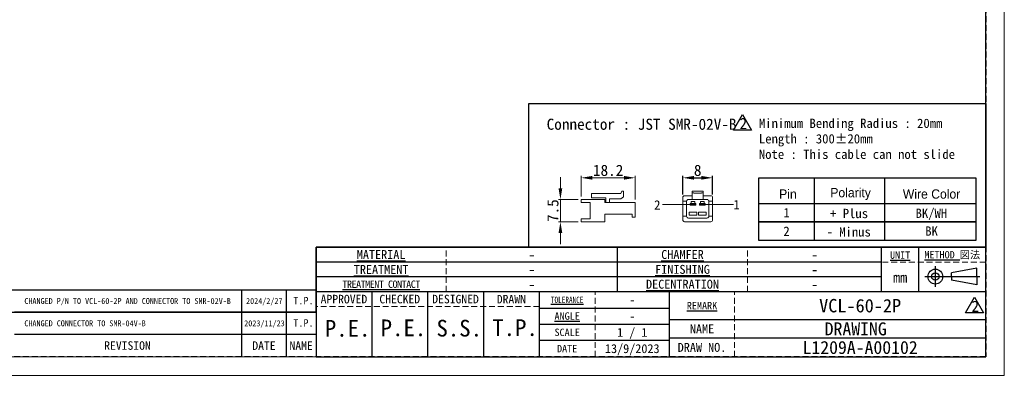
# Model space of a CAD drawing. Header units: millimetres. Extents: x -201 to 202, y 143 to 428.
# Tile 2 of 8: x -63 to 202, y 143 to 238. Entities that reach past the tile are written whole.
import ezdxf
from ezdxf.enums import TextEntityAlignment as Align

# ---------------------------------------------------------------- set-up
doc = ezdxf.new("R2010")
doc.units = ezdxf.units.MM
doc.header["$LTSCALE"] = 0.25
doc.linetypes.add('HIDDEN', pattern=[9.525, 6.35, -3.175])
doc.layers.add('CABLE 3P', color=7, linetype='Continuous', lineweight=20)
doc.layers.add('TXT1', color=5, linetype='Continuous', lineweight=20)
doc.layers.add('EMPTY LINE', color=252, linetype='Continuous', lineweight=0, plot=False)
doc.layers.add('FORM', color=7, linetype='Continuous')
doc.styles.add('(TNK)aSS', font='txt', dxfattribs={"width": 0.75, "oblique": 15, "height": 3.5})
doc.styles.get("Standard").update_dxf_attribs({"font": 'arial.ttf'})
doc.styles.add('takachi1', font='msgothic.ttc', dxfattribs={"height": 2.5})
doc.styles.add('VS Standard', font='msgothic.ttc', dxfattribs={"height": 3})
doc.styles.add('VS Standard(小)', font='msgothic.ttc', dxfattribs={"height": 2.4})
doc.dimstyles.new('TMIZO', dxfattribs={"dimscale": 0, "dimtxt": 3.5, "dimasz": 3, "dimexe": 0.5, "dimexo": 0.8, "dimgap": 0.5, "dimtad": 3, "dimtoh": 1, "dimdec": 1, "dimrnd": 0.005, "dimdsep": 46, "dimtxsty": '(TNK)aSS', "dimcen": 0, "dimclrd": 5, "dimclre": 5, "dimclrt": 5, "dimaunit": 1, "dimadec": 0, "dimazin": 2, "dimtfac": 1, "dimtdec": 1, "dimtmove": 0, "dimatfit": 3, "dimfxl": 1, "dimtzin": 0, "dimlwd": -1, "dimlwe": -1, "dimarcsym": 0})
doc.dimstyles.new('VS Standard x1', dxfattribs={"dimtxt": 3, "dimasz": 3, "dimexe": 0.5, "dimexo": 0.8, "dimgap": 0.5, "dimtad": 3, "dimrnd": 0.0001, "dimzin": 9, "dimdsep": 46, "dimtxsty": 'VS Standard', "dimcen": 0, "dimaunit": 1, "dimadec": 0, "dimazin": 2, "dimtfac": 1, "dimtmove": 0, "dimatfit": 2, "dimfxl": 1, "dimtolj": 1, "dimtzin": 0, "dimarcsym": 0})

# ---------------------------------------------------------------- blocks, each defined once
blk = doc.blocks.new('表題欄金物用_ver2.0.0')
at = {"layer": 'FORM', "color": 0}
for p, q in [((-11, 40.5), (-191, 40.5)), ((-191, 40.5), (-191, 28.5)), ((-110, 28.49), (-110, 40.5)), ((-39, 28.49), (-39, 40.49)), ((-29, 28.49), (-29, 40.49)), ((-11, 28.5), (-11, 40.5)), ((-39, 36.5), (-191, 36.5)), ((-24.54, 35.38), (-24.54, 29.78)), ((-13.42, 34.8), (-20.21, 33.59)), ((-13.42, 32.58), (-13.42, 34.8)), ((-39, 32.5), (-191, 32.5)), ((-27.34, 32.58), (-12.62, 32.58)), ((-20.21, 32.58), (-20.21, 33.59)), ((-20.21, 32.58), (-20.21, 31.57)), ((-13.42, 32.58), (-13.42, 30.35)), ((-13.42, 30.35), (-20.21, 31.57)), ((-11, 28.5), (-191, 28.5)), ((-191, 28.5), (-191, 11)), ((-176, 28.5), (-176, 11)), ((-161, 28.5), (-161, 11)), ((-146, 28.5), (-146, 11)), ((-131, 28.5), (-131, 11)), ((-96, 11), (-96, 28.5)), ((-11, 11), (-11, 28.5)), ((-131, 24.12), (-96, 24.12)), ((-211, 23), (-272, 23)), ((-211, 23), (-211, 17)), ((-199, 23), (-211, 23)), ((-199, 23), (-199, 17)), ((-191, 23), (-199, 23)), ((-131, 19.75), (-96, 19.75)), ((-96, 21), (-11, 21)), ((-211, 17), (-272, 17)), ((-211, 17), (-211, 11)), ((-199, 17), (-211, 17)), ((-199, 17), (-199, 11)), ((-191, 17), (-199, 17)), ((-11, 16), (-96, 16)), ((-96, 15.38), (-131, 15.38)), ((-191, 11), (-11, 11))]:
    blk.add_line(p, q, dxfattribs=at)
at = {"layer": 'FORM', "color": 0, "linetype": 'HIDDEN', "lineweight": 9}
for p, q in [((-156, 28.49), (-156, 40.49)), ((-75, 28.49), (-75, 40.49)), ((-11, 36.5), (-39, 36.5)), ((-116, 11), (-116, 28.5)), ((-78.5, 11), (-78.5, 28.5)), ((-131, 24.5), (-191, 24.5))]:
    blk.add_line(p, q, dxfattribs=at)
at = {"layer": 'FORM', "color": 0, "lineweight": 15}
blk.add_line((-191, 11), (-286, 11), dxfattribs=at)
at = {"layer": 'FORM', "color": 0}
for radius in [2, 1]:
    blk.add_circle((-24.54, 32.58), radius, dxfattribs=at)
at = {"layer": 'FORM', "color": 0, "attachment_point": 5}
for s, insert, char_height, width, style in [('{\\LMATERIAL}', (-173.5, 38.5), 2.4, 36.5, 'VS Standard(小)'), ('{\\LCHAMFER}   ', (-92.5, 38.5), 2.4, 35, 'VS Standard(小)'), ('{\\LUNIT}', (-34, 38.35), 2, 20, 'VS Standard'), ('{\\LMETHOD} 図法', (-20, 38.35), 2, 20, 'VS Standard'), ('{\\LTREATMENT}', (-173.5, 34.5), 2.4, 36.5, 'VS Standard(小)'), ('{\\LFINISHING}', (-92.5, 34.5), 2.4, 35, 'VS Standard(小)'), ('mm', (-34, 32.35), 2.8, 20, 'VS Standard'), ('{\\T0.9;\\LTREATMENT CONTACT}', (-173.5, 30.5), 2, 36.5, 'VS Standard(小)'), ('{\\LDECENTRATION} ', (-92.5, 30.5), 2.4, 35, 'VS Standard(小)'), ('{\\fＭＳ ゴシック|b0|i0|c128|p49;APPROVED}', (-183.5, 26.5), 2.3, 15, 'VS Standard'), ('{\\fＭＳ ゴシック|b0|i0|c128|p49;CHECKED}', (-168.5, 26.5), 2.3, 15, 'VS Standard'), ('{\\fＭＳ ゴシック|b0|i0|c128|p49;DESIGNED}', (-153.5, 26.5), 2.3, 15, 'VS Standard'), ('{\\fＭＳ ゴシック|b0|i0|c128|p49;DRAWN}', (-138.5, 26.5), 2.3, 15, 'VS Standard'), ('{\\W0.7;\\LTOLERANCE\\l }', (-123.5, 26.31), 1.7, 20, 'VS Standard(小)'), ('{\\LANGLE}', (-123.5, 21.94), 2, 14.9784, 'VS Standard(小)'), ('SCALE', (-123.5, 17.56), 2, 15, 'VS Standard(小)'), ('{\\fＭＳ ゴシック|b0|i0|c128|p49;NAME}', (-87.25, 18.5), 2.4, 15, 'VS Standard(小)'), ('{\\fＭＳ ゴシック|b0|i0|c128|p49;DRAW NO.}', (-87.25, 13.5), 2.4, 15, 'VS Standard(小)'), ('REVISION', (-241.67, 14), 2.3, 46, 'VS Standard'), ('{\\fMS Gothic|b0|i0|c128|p49;DATE}', (-204.99, 14), 2.3, 12, 'VS Standard'), ('NAME', (-195, 14), 2.3, 8, 'VS Standard'), ('{\\fＭＳ ゴシック|b0|i0|c128|p49;DATE}', (-123.5, 13.19), 2, 15, 'VS Standard(小)')]:
    blk.add_mtext(s, dxfattribs=dict(at, insert=insert, char_height=char_height, width=width, style=style))
at = {"layer": 'FORM', "color": 0, "insert": (-87.25, 24.75), "char_height": 2, "width": 16, "attachment_point": 5, "line_spacing_factor": 0.8, "style": 'VS Standard'}
blk.add_mtext('\\pxsm0.9;{\\LREMARK}   ', dxfattribs=at)
at = {"layer": 'FORM', "color": 0}
for tag, height, style, p in [('材料', 2.8, 'VS Standard', (-133, 38.5)), ('一般面取', 2.8, 'VS Standard', (-57, 38.5)), ('処理', 2.8, 'VS Standard', (-133, 34.5)), ('仕上', 2.8, 'VS Standard', (-57, 34.5)), ('処理接点', 2.8, 'VS Standard', (-133, 30.5)), ('偏芯', 2.8, 'VS Standard', (-57, 30.5)), ('一般公差', 2.4, 'VS Standard(小)', (-106, 26.31)), ('適用（機種名）', 3.6, 'VS Standard', (-44.75, 24.75)), ('角度', 2.4, 'VS Standard(小)', (-106, 21.94)), ('SCALE', 2.4, 'VS Standard(小)', (-106, 17.56)), ('NAME', 3.5, 'VS Standard', (-44.75, 18.5)), ('DATE', 2.4, 'VS Standard(小)', (-106, 13.19)), ('DRAW_NO.', 3.5, 'VS Standard', (-44.75, 13.5))]:
    blk.add_attdef(tag, text='', height=height, dxfattribs=dict(at, style=style)).set_placement(p, align=Align.MIDDLE_CENTER)
at = {"layer": 'FORM', "color": 0, "style": 'VS Standard'}
for tag, p in [('APPROVED', (-182.5, 15.06)), ('CHECKED', (-167.5, 15.18)), ('DESIGNED', (-152.5, 15.09)), ('DRAWN', (-137.5, 15.23))]:
    blk.add_attdef(tag, text='', height=4.5, dxfattribs=at).set_placement(p, align=Align.BOTTOM_CENTER)
blk = doc.blocks.new('*D167')
at = {"layer": 'Defpoints', "color": 0}
for p in [(123.09, 195.91), (115.09, 190.58), (123.09, 190.58)]:
    blk.add_point(p, dxfattribs=at)
at = {"layer": 'TXT1', "color": 0, "lineweight": -2}
for p, q in [((115.09, 191.38), (115.09, 196.41)), ((118.09, 195.91), (120.09, 195.91)), ((123.09, 191.38), (123.09, 196.41))]:
    blk.add_line(p, q, dxfattribs=at)
at = {"layer": 'TXT1', "color": 0}
for points in [[(118.09, 196.41), (118.09, 195.41), (115.09, 195.91)], [(120.09, 195.41), (120.09, 196.41), (123.09, 195.91)]]:
    blk.add_solid(points, dxfattribs=at)
at = {"layer": 'TXT1', "color": 0, "insert": (119.09, 197.91), "char_height": 3, "attachment_point": 5, "style": 'VS Standard'}
blk.add_mtext('\\A1;8', dxfattribs=at)
blk = doc.blocks.new('*D168')
at = {"layer": 'Defpoints', "color": 0}
for p in [(102.3, 195.91), (87.74, 190.08), (102.3, 189.28)]:
    blk.add_point(p, dxfattribs=at)
at = {"layer": 'TXT1', "color": 0}
for p, q in [((87.74, 190.88), (87.74, 196.41)), ((90.74, 195.91), (99.3, 195.91)), ((102.3, 190.08), (102.3, 196.41))]:
    blk.add_line(p, q, dxfattribs=at)
for points in [[(90.74, 196.41), (90.74, 195.41), (87.74, 195.91)], [(99.3, 195.41), (99.3, 196.41), (102.3, 195.91)]]:
    blk.add_solid(points, dxfattribs=at)
at = {"layer": 'TXT1', "color": 0, "insert": (95.02, 197.91), "char_height": 3, "attachment_point": 5, "style": 'VS Standard'}
blk.add_mtext('18.2', dxfattribs=at)
blk = doc.blocks.new('*D169')
at = {"layer": 'Defpoints', "color": 0}
for p in [(87.74, 190.08), (82.19, 184.08), (87.74, 184.08)]:
    blk.add_point(p, dxfattribs=at)
at = {"layer": 'TXT1', "color": 0}
for p, q in [((82.19, 193.08), (82.19, 196.08)), ((86.94, 190.08), (81.69, 190.08)), ((82.19, 190.08), (82.19, 184.08)), ((86.94, 184.08), (81.69, 184.08)), ((82.19, 181.08), (82.19, 178.08))]:
    blk.add_line(p, q, dxfattribs=at)
for points in [[(81.69, 193.08), (82.69, 193.08), (82.19, 190.08)], [(82.69, 181.08), (81.69, 181.08), (82.19, 184.08)]]:
    blk.add_solid(points, dxfattribs=at)
at = {"layer": 'TXT1', "color": 0, "insert": (80.19, 187.08), "char_height": 3, "attachment_point": 5, "rotation": 90, "style": 'VS Standard'}
blk.add_mtext('7.5', dxfattribs=at)

msp = doc.modelspace()

# ---------------------------------------------------------------- linework, layer by layer
at = {"layer": 'CABLE 3P'}
for p, q in [((90.542, 190.484), (90.542, 191.684)), ((90.542, 191.684), (98.391, 191.684)), ((98.391, 191.684), (98.665, 192.334)), ((98.423, 190.234), (99.102, 190.809)), ((98.665, 192.334), (99.102, 192.334)), ((99.102, 190.809), (99.102, 192.334)), ((115.086, 190.584), (115.086, 189.584)), ((117.586, 191.084), (115.586, 191.084)), ((120.586, 192.334), (117.586, 192.334)), ((120.586, 192.334), (117.586, 192.334)), ((117.586, 192.334), (117.586, 192.084)), ((117.586, 192.084), (117.586, 191.584)), ((118.086, 191.834), (117.586, 191.834)), ((117.586, 191.584), (117.586, 191.084)), ((117.586, 190.084), (117.586, 191.084)), ((118.086, 191.834), (118.086, 191.734)), ((120.086, 191.734), (118.086, 191.734)), ((120.586, 191.834), (120.086, 191.834)), ((120.086, 191.834), (120.086, 191.734)), ((120.586, 192.334), (120.586, 192.084)), ((120.586, 192.084), (120.586, 191.584)), ((120.586, 191.584), (120.586, 191.084)), ((122.586, 191.084), (120.586, 191.084)), ((120.586, 190.084), (120.586, 191.084)), ((123.086, 189.584), (123.086, 190.584)), ((94.142, 190.084), (87.742, 190.084)), ((87.742, 190.084), (87.742, 189.284)), ((87.742, 190.084), (90.542, 190.084)), ((87.742, 189.284), (90.142, 189.284)), ((90.142, 184.884), (90.142, 189.284)), ((90.542, 190.484), (94.388, 190.484)), ((94.142, 190.084), (94.142, 189.284)), ((94.142, 189.284), (94.142, 190.084)), ((94.142, 189.284), (102.302, 189.284)), ((94.388, 190.484), (94.388, 189.284)), ((94.388, 189.284), (95.388, 189.284)), ((95.388, 189.284), (95.388, 190.234)), ((95.388, 190.234), (98.423, 190.234)), ((102.302, 189.284), (99.102, 189.284)), ((102.302, 189.284), (102.302, 186.084)), ((116.086, 189.584), (115.086, 189.584)), ((115.086, 189.584), (115.086, 185.584)), ((116.086, 185.584), (116.086, 189.584)), ((117.586, 190.084), (116.586, 190.084)), ((117.336, 189.027), (117.086, 189.027)), ((117.086, 189.027), (117.086, 188.527)), ((117.086, 188.527), (118.586, 188.527)), ((117.111, 188.577), (117.111, 188.977)), ((117.111, 188.977), (118.561, 188.977)), ((118.561, 188.577), (117.111, 188.577)), ((118.336, 189.527), (117.336, 189.527)), ((117.336, 189.527), (117.336, 189.027)), ((117.336, 188.652), (117.336, 188.902)), ((117.336, 188.902), (117.736, 188.902)), ((117.736, 188.652), (117.336, 188.652)), ((120.586, 190.084), (117.586, 190.084)), ((117.736, 188.902), (117.736, 188.652)), ((117.936, 188.902), (117.736, 188.902)), ((117.736, 188.652), (117.936, 188.652)), ((117.936, 188.652), (117.936, 188.902)), ((117.936, 188.902), (118.336, 188.902)), ((118.336, 188.652), (117.936, 188.652)), ((118.336, 189.027), (118.336, 189.527)), ((118.586, 189.027), (118.336, 189.027)), ((118.336, 188.902), (118.336, 188.652)), ((118.561, 188.977), (118.561, 188.577)), ((118.586, 188.527), (118.586, 189.027)), ((119.836, 189.027), (119.586, 189.027)), ((119.586, 189.027), (119.586, 188.527)), ((119.586, 188.527), (121.086, 188.527)), ((119.611, 188.577), (119.611, 188.977)), ((119.611, 188.977), (121.061, 188.977)), ((121.061, 188.577), (119.611, 188.577)), ((120.836, 189.527), (119.836, 189.527)), ((119.836, 189.527), (119.836, 189.027)), ((119.836, 188.652), (119.836, 188.902)), ((119.836, 188.902), (120.236, 188.902)), ((120.236, 188.652), (119.836, 188.652)), ((120.236, 188.902), (120.236, 188.652)), ((120.436, 188.902), (120.236, 188.902)), ((120.236, 188.652), (120.436, 188.652)), ((120.436, 188.652), (120.436, 188.902)), ((120.436, 188.902), (120.836, 188.902)), ((120.836, 188.652), (120.436, 188.652)), ((121.586, 190.084), (120.586, 190.084)), ((120.836, 189.027), (120.836, 189.527)), ((121.086, 189.027), (120.836, 189.027)), ((120.836, 188.902), (120.836, 188.652)), ((121.061, 188.977), (121.061, 188.577)), ((121.086, 188.527), (121.086, 189.027)), ((123.086, 189.584), (122.086, 189.584)), ((122.086, 189.584), (122.086, 185.584)), ((123.086, 185.584), (123.086, 189.584)), ((94.142, 184.084), (94.142, 186.084)), ((101.502, 186.084), (94.142, 186.084)), ((101.502, 185.284), (101.502, 186.084)), ((102.302, 185.284), (101.502, 185.284)), ((102.302, 186.084), (102.302, 185.284)), ((115.086, 185.584), (115.086, 184.584)), ((115.086, 185.584), (116.086, 185.584)), ((118.836, 186.641), (116.836, 186.641)), ((116.836, 186.641), (116.836, 185.841)), ((116.836, 185.841), (118.836, 185.841)), ((118.836, 185.841), (118.836, 186.641)), ((121.336, 186.641), (119.336, 186.641)), ((119.336, 186.641), (119.336, 185.841)), ((119.336, 185.841), (121.336, 185.841)), ((121.336, 185.841), (121.336, 186.641)), ((122.086, 185.584), (123.086, 185.584)), ((123.086, 184.584), (123.086, 185.584)), ((87.742, 184.084), (87.742, 184.884)), ((87.742, 184.884), (90.142, 184.884)), ((87.742, 184.084), (94.142, 184.084)), ((115.586, 184.084), (122.586, 184.084)), ((116.586, 185.084), (121.586, 185.084))]:
    msp.add_line(p, q, dxfattribs=at)
for centre, start, end in [((115.586, 190.584), 90, 180), ((122.586, 190.584), 0, 90), ((116.586, 189.584), 90, 180), ((121.586, 189.584), 0, 90), ((116.586, 185.584), 180, 270), ((121.586, 185.584), 270, 0), ((115.586, 184.584), 180, 270), ((122.586, 184.584), 270, 0)]:
    msp.add_arc(centre, 0.5, start, end, dxfattribs=at)
at = {"layer": 'EMPTY LINE'}
for p, q in [((201.5, 142.75), (201.5, 427.75)), ((-201.5, 142.75), (201.5, 142.75))]:
    msp.add_line(p, q, dxfattribs=at)
at = {"layer": 'FORM'}
for p, q in [((128.7, 208.75), (131.125, 212.95)), ((131.125, 212.95), (133.55, 208.75)), ((133.55, 208.75), (128.7, 208.75)), ((135.534, 195.946), (193.878, 195.946)), ((135.534, 189.038), (135.534, 195.946)), ((150.358, 195.946), (150.358, 179.038)), ((169.314, 195.946), (169.314, 179.038)), ((193.878, 195.946), (193.878, 179.038)), ((-78.5, 165.75), (16.5, 165.75)), ((-3.5, 165.75), (-3.5, 159.75)), ((8.5, 165.75), (8.5, 159.75)), ((191.05, 159.55), (193.475, 163.75)), ((193.475, 163.75), (195.899, 159.55)), ((195.899, 159.55), (191.05, 159.55))]:
    msp.add_line(p, q, dxfattribs=at)
at = {"layer": 'FORM', "linetype": 'HIDDEN'}
msp.add_lwpolyline([(-196.5, 422.75), (196.5, 422.75), (196.5, 147.75), (-196.5, 147.75)], close=True, dxfattribs=at)
at = {"layer": 'FORM'}
for points in [[(-196.5, 422.75), (-196.5, 147.75), (-78.5, 147.75), (-78.5, 159.75), (16.5, 159.75), (16.5, 177.25), (196.5, 177.25), (196.5, 422.75), (-196.5, 422.75)], [(73.692, 215.938), (196.5, 215.938), (196.5, 177.25), (73.692, 177.25)]]:
    msp.add_lwpolyline(points, close=True, dxfattribs=at)
for points in [[(193.878, 184.038), (135.534, 184.038), (135.534, 189.038), (193.878, 189.038)], [(193.878, 179.038), (135.534, 179.038), (135.534, 184.038), (193.878, 184.038)]]:
    msp.add_lwpolyline(points, dxfattribs=at)
at = {"layer": 'TXT1'}
for p, q in [((117.517, 188.699), (109.67, 188.699)), ((128.682, 188.699), (120.636, 188.699))]:
    msp.add_line(p, q, dxfattribs=at)

# ---------------------------------------------------------------- block references
at = {"layer": 'FORM'}
ref = msp.add_blockref('表題欄金物用_ver2.0.0', (207.5, 136.75), dxfattribs=at)
ref.add_attrib('材料', '-', dxfattribs={"layer": 'EMPTY LINE', "color": 0, "height": 2.8, "style": 'VS Standard'}).set_placement((74.5, 175.25), align=Align.MIDDLE_CENTER)
ref.add_attrib('処理', '-', dxfattribs={"color": 0, "height": 2.8, "style": 'VS Standard'}).set_placement((74.5, 171.25), align=Align.MIDDLE_CENTER)
ref.add_attrib('処理接点', '-', dxfattribs={"color": 0, "height": 2.8, "style": 'VS Standard'}).set_placement((74.5, 167.25), align=Align.MIDDLE_CENTER)
ref.add_attrib('一般面取', '-', dxfattribs={"color": 0, "height": 2.8, "style": 'VS Standard'}).set_placement((150.5, 175.247), align=Align.MIDDLE_CENTER)
ref.add_attrib('仕上', '-', dxfattribs={"color": 0, "height": 2.8, "style": 'VS Standard'}).set_placement((150.5, 171.247), align=Align.MIDDLE_CENTER)
ref.add_attrib('偏芯', '-', dxfattribs={"color": 0, "height": 2.8, "style": 'VS Standard'}).set_placement((150.5, 167.247), align=Align.MIDDLE_CENTER)
ref.add_attrib('一般公差', '-', dxfattribs={"color": 0, "height": 2.4, "style": 'VS Standard(小)'}).set_placement((101.5, 163.062), align=Align.MIDDLE_CENTER)
ref.add_attrib('角度', '-', dxfattribs={"color": 0, "height": 2.4, "style": 'VS Standard(小)'}).set_placement((101.5, 158.688), align=Align.MIDDLE_CENTER)
ref.add_attrib('SCALE', '1 / 1', dxfattribs={"color": 0, "height": 2.4, "style": 'VS Standard(小)'}).set_placement((101.5, 154.312), align=Align.MIDDLE_CENTER)
ref.add_attrib('DATE', '13/9/2023', dxfattribs={"color": 0, "height": 2.4, "style": 'VS Standard(小)'}).set_placement((101.5, 149.938), align=Align.MIDDLE_CENTER)
ref.add_attrib('適用（機種名）', 'VCL-60-2P', dxfattribs={"color": 0, "height": 3.6, "style": 'VS Standard'}).set_placement((162.75, 161.5), align=Align.MIDDLE_CENTER)
ref.add_attrib('NAME', 'DRAWING ', dxfattribs={"color": 0, "height": 3.5, "style": 'VS Standard'}).set_placement((162.75, 155.25), align=Align.MIDDLE_CENTER)
ref.add_attrib('DRAW_NO.', 'L1209A-A00102', dxfattribs={"color": 0, "height": 3.5, "style": 'VS Standard'}).set_placement((162.75, 150.25), align=Align.MIDDLE_CENTER)
ref.add_attrib('DESIGNED', 'S.S.', dxfattribs={"color": 0, "height": 4.5, "style": 'VS Standard'}).set_placement((55, 151.841), align=Align.BOTTOM_CENTER)
ref.add_attrib('DRAWN', 'T.P.', dxfattribs={"color": 0, "height": 4.5, "style": 'VS Standard'}).set_placement((70, 151.985), align=Align.BOTTOM_CENTER)
ref.add_attrib('CHECKED', 'P.E.', dxfattribs={"color": 0, "height": 4.5, "style": 'VS Standard'}).set_placement((40, 151.927), align=Align.BOTTOM_CENTER)
ref.add_attrib('APPROVED', 'P.E.', dxfattribs={"color": 0, "height": 4.5, "style": 'VS Standard'}).set_placement((25, 151.812), align=Align.BOTTOM_CENTER)

# ---------------------------------------------------------------- texts
at = {"layer": 'FORM', "attachment_point": 1, "style": 'VS Standard'}
for s, insert, char_height, width in [('2', (130.328, 212.038), 3, 2.62886), ('CHANGED P/N TO VCL-60-2P AND CONNECTOR TO SMR-02V-B', (-61.9, 163.55), 1.6, 57.05712), ('2024/2/27', (-2.3, 163.55), 1.6, 12.38585), ('T.P.', (10.4, 163.85), 2, 6.21683), ('2', (192.678, 162.838), 3, 2.62886), ('CHANGED CONNECTOR TO SMR-04V-B', (-61.9, 157.55), 1.6, 54), ('2023/11/23', (-2.8, 157.55), 1.6, 12.38585), ('T.P.', (10.4, 157.85), 2, 6.21683)]:
    msp.add_mtext(s, dxfattribs=dict(at, insert=insert, char_height=char_height, width=width))
at = {"layer": 'TXT1', "style": 'takachi1'}
for s, p in [('2', (107.376, 187.358)), ('1', (128.682, 187.461))]:
    msp.add_text(s, height=2.5, dxfattribs=at).set_placement(p)
at = {"layer": 'TXT1', "attachment_point": 1, "style": 'VS Standard'}
for s, insert, char_height, width in [('Connector : JST SMR-02V-B', (78.495, 211.83), 3, 51.35917), ('Minimum Bending Radius : 20mm\\PLength : 300%%p20mm\\PNote : This cable can not slide\\P', (135.534, 211.83), 2.5, 57.43034)]:
    msp.add_mtext(s, dxfattribs=dict(at, insert=insert, char_height=char_height, width=width))
at = {"layer": 'TXT1', "char_height": 2.5, "attachment_point": 5}
for s, insert, width in [('\\fMS PGothic|b0|i0|c128|p50;Pin', (143.341, 191.538), 10), ('\\fMS PGothic|b0|i0|c128|p50;Polarity', (160.184, 191.538), 35), ('\\fMS PGothic|b0|i0|c128|p50;Wire Color', (181.947, 191.538), 40), ('\\fＭＳ ゴシック|b0|i0;1', (142.97, 186.538), 10), ('\\fMS Gothic|b0|i0|c128|p49;+ Plus', (159.784, 186.292), 35), ('\\fMS Gothic|b0|i0|c128|p49;BK/WH', (181.894, 186.078), 40), ('\\fＭＳ ゴシック|b0|i0;2', (142.97, 181.538), 10), ('\\fMS Gothic|b0|i0|c128|p49;- Minus', (159.674, 181.34), 35), ('\\fMS Gothic|b0|i0|c128|p49;BK', (181.947, 181.576), 40)]:
    msp.add_mtext(s, dxfattribs=dict(at, insert=insert, width=width))

# ---------------------------------------------------------------- dimensions: what is measured, and where the dimension line sits
at = {"layer": 'TXT1'}
dim = msp.add_linear_dim(base=(102.302, 195.91), p1=(87.742, 190.084), p2=(102.302, 189.284), dimstyle='TMIZO', override={"dimscale": 1, "dimtoh": 0, "dimlfac": 1.25, "dimtxsty": 'VS Standard', "dimclrd": 0, "dimclre": 0, "dimclrt": 0}, dxfattribs=at)
dim.commit()
dim.dimension.update_dxf_attribs({"geometry": '*D168', "text_midpoint": (95.022, 197.91)})
dim = msp.add_linear_dim(base=(123.086, 195.91), p1=(115.086, 190.584), p2=(123.086, 190.584), dimstyle='VS Standard x1', dxfattribs=at)
dim.commit()
dim.dimension.update_dxf_attribs({"geometry": '*D167', "text_midpoint": (119.086, 197.91)})
dim = msp.add_linear_dim(base=(82.192, 184.084), p1=(87.742, 190.084), p2=(87.742, 184.084), angle=90, dimstyle='TMIZO', override={"dimscale": 1, "dimtoh": 0, "dimlfac": 1.25, "dimtxsty": 'VS Standard', "dimclrd": 0, "dimclre": 0, "dimclrt": 0}, dxfattribs=at)
dim.commit()
dim.dimension.update_dxf_attribs({"geometry": '*D169', "text_midpoint": (82.192, 187.084), "dimtype": 160})

doc.saveas('drawing.dxf')
